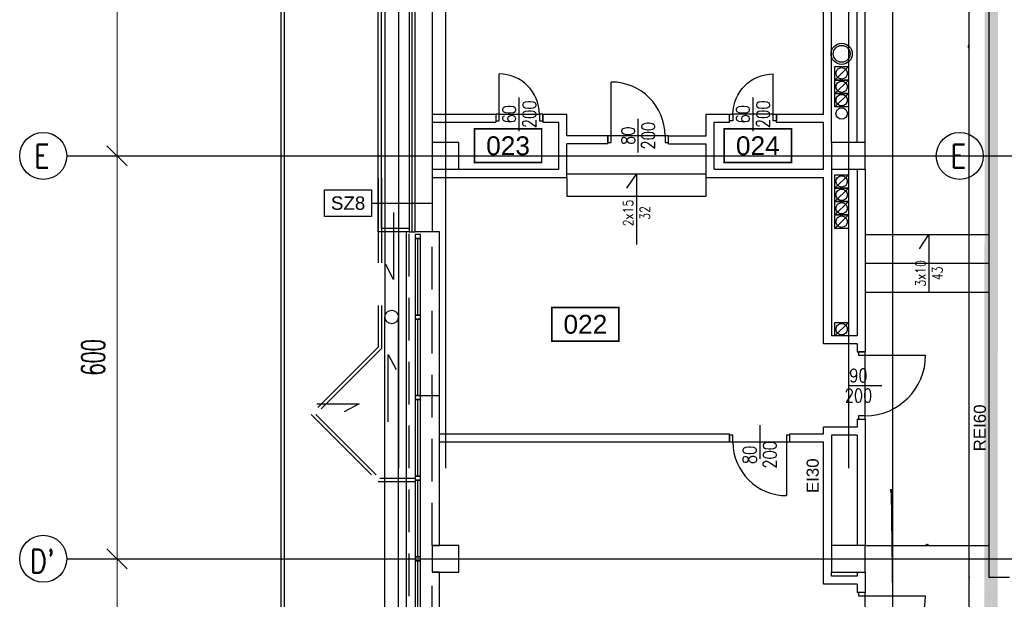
# Model space of a CAD drawing. Header units: centimetres. Extents: x -228435 to 46820, y -89367 to 152985.
# Tile 17 of 252: x -77480 to -62818, y 46396 to 55028. Entities that reach past the tile are written whole.
import ezdxf
from ezdxf.enums import TextEntityAlignment as Align

# ---------------------------------------------------------------- set-up
doc = ezdxf.new("R2010")
doc.units = ezdxf.units.CM
doc.header["$LTSCALE"] = 50
doc.header["$PDMODE"] = 35
doc.header["$PDSIZE"] = 0.1
for name, pattern in [('Kondygnacja  -0_5$0$DIVIDE', [31.75, 12.7, -6.35, 0, -6.35, 0, -6.35]), ('Kondygnacja  -0_5$0$DOT2', [3.175, 0, -3.175]), ('Kondygnacja  -0_5$0$HIDDEN', [9.525, 6.35, -3.175]), ('Osie rzutów$0$DASHDOT2', [12.7, 6.35, -3.175, 0, -3.175])]:
    doc.linetypes.add(name, pattern=pattern)
doc.layers.get('0').update_dxf_attribs({"color": 8})
doc.layers.get('DEFPOINTS').update_dxf_attribs({"color": 8})
for name, color, linetype in [('bgde_wymiary tłumik VAV', 7, 'Continuous'), ('Kondygnacja  -0_5$0$ARCH_ETAPOWANIE', 8, 'Kondygnacja  -0_5$0$DIVIDE'), ('Kondygnacja  -0_5$0$ARCH_INFO_ETYK_DRZWI_IST', 8, 'Continuous'), ('Kondygnacja  -0_5$0$ARCH_INFO_ODPORNOŚĆ OGNIOWA', 8, 'Continuous'), ('Kondygnacja  -0_5$0$ARCH_INFO_OPISY_PRZEGRODY_IST', 8, 'Continuous'), ('Kondygnacja  -0_5$0$ARCH_INFO_SCHODY_IST', 8, 'Continuous'), ('Kondygnacja  -0_5$0$ARCH_MUROWANE_IST', 8, 'Continuous'), ('Kondygnacja  -0_5$0$ARCH_NIEWIDOK_IST', 8, 'Kondygnacja  -0_5$0$HIDDEN'), ('Kondygnacja  -0_5$0$ARCH_OCIEPLENIE_IST', 8, 'Continuous'), ('Kondygnacja  -0_5$0$ARCH_OTWORY_WENTYLACJA_IST', 8, 'Continuous'), ('Kondygnacja  -0_5$0$ARCH_PRZEKROJOWE_IST', 8, 'Continuous'), ('Kondygnacja  -0_5$0$ARCH_WIDOK_IST', 8, 'Continuous'), ('Kondygnacja  -0_5$0$ARCH_WYBURZENIA', 8, 'Kondygnacja  -0_5$0$DOT2'), ('Kondygnacja  -0_5$0$ARCH_ŚLUSARKA_DRZWI_IST', 8, 'Continuous'), ('Kondygnacja  -0_5$0$ARCH_ŚLUSARKA_OKNA_IST', 8, 'Continuous'), ('Kondygnacja  -0_5$0$ARCH_ŻELBET_IST', 8, 'Continuous'), ('Osie rzutów$0$ARCH_INFO_OSIE_IST', 8, 'Osie rzutów$0$DASHDOT2'), ('Osie rzutów$0$ARCH_INFO_OSIE_OPISY_IST', 8, 'Continuous'), ('Pomieszczenia -05$0$ARCH_INFO_AREA_ETYKIETY_200', 8, 'Continuous')]:
    doc.layers.add(name, color=color, linetype=linetype)
doc.layers.add('Kondygnacja  -0_5$0$ARCH_INFO_WYMIARY', color=8, linetype='Continuous', lineweight=9)
doc.layers.add('Osie rzutów$0$ARCH_INFO_WYMIARY', color=8, linetype='Continuous', lineweight=9)
doc.styles.add('Kondygnacja  -0_5$0$Arial', font='ARIAL.TTF')
doc.styles.add('Kondygnacja  -0_5$0$Romans', font='Romans.shx', dxfattribs={"width": 0.7})
doc.styles.add('Kondygnacja  -0_5$0$ROMANS-50-CM', font='romans.shx', dxfattribs={"width": 0.8, "height": 10})
doc.styles.add('Osie rzutów$0$ROMANS-250-CM', font='romans.shx', dxfattribs={"width": 0.8, "height": 50})
doc.styles.add('Osie rzutów$0$wymiary_cuprum', font='Romans.shx', dxfattribs={"width": 0.6})
doc.styles.add('Pomieszczenia -05$0$Arial', font='ARIAL.TTF')
doc.dimstyles.new('Kondygnacja  -0_5$0$Wymiary 1-100', dxfattribs={"dimtxt": 12, "dimasz": 10, "dimexe": 5, "dimexo": 0, "dimgap": 4, "dimtad": 1, "dimrnd": 0.5, "dimzin": 12, "dimdsep": 46, "dimtxsty": 'Kondygnacja  -0_5$0$Romans', "dimblk": 'Kondygnacja  -0_5$0$_Oblique', "dimcen": 10, "dimdle": 10, "dimclrt": 55, "dimazin": 0, "dimtfac": 1, "dimtmove": 1, "dimatfit": 3, "dimfxl": 0, "dimtolj": 1, "dimtzin": 0, "dimarcsym": 0})
doc.dimstyles.new('Osie rzutów$0$ARCH_ CT', dxfattribs={"dimtxt": 20, "dimasz": 20, "dimexe": 12, "dimexo": 20, "dimgap": 5, "dimtad": 1, "dimdec": 1, "dimrnd": 0.5, "dimzin": 9, "dimdsep": 46, "dimtxsty": 'Osie rzutów$0$wymiary_cuprum', "dimblk": 'Osie rzutów$0$_Oblique', "dimcen": 8, "dimdle": 12, "dimclrd": 256, "dimclre": 256, "dimclrt": 55, "dimadec": 1, "dimazin": 0, "dimtfac": 1, "dimtdec": 1, "dimtmove": 1, "dimatfit": 2, "dimldrblk": 'Osie rzutów$0$_Dot', "dimfxl": 0, "dimtolj": 1, "dimtzin": 0, "dimlwd": -1, "dimlwe": -1, "dimarcsym": 0})

# ---------------------------------------------------------------- blocks, each defined once
blk = doc.blocks.new('Osie rzutów$0$_Oblique')
at = {"color": 0, "linetype": 'ByBlock', "lineweight": -2}
blk.add_line((-0.5, -0.5), (0.5, 0.5), dxfattribs=at)
blk = doc.blocks.new('*D318')
at = {"layer": 'DEFPOINTS', "color": 0}
for p in [(4545, 9800), (4511, 9200), (4545, 9200)]:
    blk.add_point(p, dxfattribs=at)
at = {"layer": 'Osie rzutów$0$ARCH_INFO_WYMIARY'}
for p, q in [((4530, 9800), (4503, 9800)), ((4511, 9808), (4511, 9192)), ((4530, 9200), (4503, 9200))]:
    blk.add_line(p, q, dxfattribs=at)
at = {"layer": 'Osie rzutów$0$ARCH_INFO_WYMIARY', "xscale": 30, "yscale": 30, "zscale": 30}
for p, rotation in [((4511, 9800), 90), ((4511, 9200), 270)]:
    blk.add_blockref('Osie rzutów$0$_Oblique', p, dxfattribs=dict(at, rotation=rotation))
at = {"layer": 'Osie rzutów$0$ARCH_INFO_WYMIARY', "color": 55, "insert": (4475.5, 9500), "char_height": 35, "attachment_point": 5, "rotation": 90, "style": 'Osie rzutów$0$wymiary_cuprum'}
blk.add_mtext('\\A1;600', dxfattribs=at)
blk = doc.blocks.new('Osie rzutów$0$_Dot')
at = {"color": 0, "linetype": 'ByBlock', "lineweight": -2}
blk.add_line((-0.5, 0), (-1, 0), dxfattribs=at)
at = {"color": 0, "linetype": 'ByBlock', "const_width": 0.5}
blk.add_lwpolyline([(-0.25, 0, 1), (0.25, 0, 1)], format="xyb", close=True, dxfattribs=at)
blk = doc.blocks.new('*D319')
at = {"layer": 'DEFPOINTS', "color": 0}
for p in [(4545, 9200), (4511, 8600), (4545, 8600)]:
    blk.add_point(p, dxfattribs=at)
at = {"layer": 'Osie rzutów$0$ARCH_INFO_WYMIARY'}
for p, q in [((4511, 9208), (4511, 8592)), ((4530, 9200), (4503, 9200)), ((4530, 8600), (4503, 8600))]:
    blk.add_line(p, q, dxfattribs=at)
at = {"layer": 'Osie rzutów$0$ARCH_INFO_WYMIARY', "xscale": 30, "yscale": 30, "zscale": 30}
for p, rotation in [((4511, 9200), 90), ((4511, 8600), 270)]:
    blk.add_blockref('Osie rzutów$0$_Oblique', p, dxfattribs=dict(at, rotation=rotation))
at = {"layer": 'Osie rzutów$0$ARCH_INFO_WYMIARY', "color": 55, "insert": (4475.5, 8900), "char_height": 35, "attachment_point": 5, "rotation": 90, "style": 'Osie rzutów$0$wymiary_cuprum'}
blk.add_mtext('\\A1;600', dxfattribs=at)
blk = doc.blocks.new('*D326')
at = {"layer": 'DEFPOINTS', "color": 0}
for p in [(4545, 10400), (4511, 9800), (4545, 9800)]:
    blk.add_point(p, dxfattribs=at)
at = {"layer": 'Osie rzutów$0$ARCH_INFO_WYMIARY'}
for p, q in [((4530, 10400), (4503, 10400)), ((4511, 10408), (4511, 9792)), ((4530, 9800), (4503, 9800))]:
    blk.add_line(p, q, dxfattribs=at)
at = {"layer": 'Osie rzutów$0$ARCH_INFO_WYMIARY', "xscale": 30, "yscale": 30, "zscale": 30}
for p, rotation in [((4511, 10400), 90), ((4511, 9800), 270)]:
    blk.add_blockref('Osie rzutów$0$_Oblique', p, dxfattribs=dict(at, rotation=rotation))
at = {"layer": 'Osie rzutów$0$ARCH_INFO_WYMIARY', "color": 55, "insert": (4475.5, 10100), "char_height": 35, "attachment_point": 5, "rotation": 90, "style": 'Osie rzutów$0$wymiary_cuprum'}
blk.add_mtext('\\A1;600', dxfattribs=at)
blk = doc.blocks.new('Kondygnacja  -0_5$0$_Oblique')
at = {"color": 0, "linetype": 'ByBlock', "lineweight": -2}
blk.add_line((-0.5, -0.5), (0.5, 0.5), dxfattribs=at)
blk = doc.blocks.new('*D96')
at = {"layer": 'DEFPOINTS', "color": 0}
for p in [(-64890, 48040), (-63050, 48040), (-63050, 47200)]:
    blk.add_point(p, dxfattribs=at)
at = {"layer": 'Kondygnacja  -0_5$0$ARCH_INFO_WYMIARY', "color": 0, "lineweight": -2}
for p, q in [((-64900, 47200), (-63040, 47200)), ((-64890, 47208), (-64890, 47195)), ((-63050, 47208), (-63050, 47195))]:
    blk.add_line(p, q, dxfattribs=at)
at = {"layer": 'Kondygnacja  -0_5$0$ARCH_INFO_WYMIARY', "color": 0, "lineweight": -2, "xscale": 10, "yscale": 10, "zscale": 10, "rotation": 180}
blk.add_blockref('Kondygnacja  -0_5$0$_Oblique', (-64890, 47200), dxfattribs=at)
at = {"layer": 'Kondygnacja  -0_5$0$ARCH_INFO_WYMIARY', "color": 0, "lineweight": -2, "xscale": 10, "yscale": 10, "zscale": 10}
blk.add_blockref('Kondygnacja  -0_5$0$_Oblique', (-63050, 47200), dxfattribs=at)
at = {"layer": 'Kondygnacja  -0_5$0$ARCH_INFO_WYMIARY', "color": 55, "insert": (-63970, 47210), "char_height": 12, "attachment_point": 5, "style": 'Kondygnacja  -0_5$0$Romans'}
blk.add_mtext('\\A1;1840', dxfattribs=at)
blk = doc.blocks.new('*D151')
at = {"layer": 'DEFPOINTS', "color": 0}
for p in [(-64890, 62540), (-64476, 62540), (-64890, 30370)]:
    blk.add_point(p, dxfattribs=at)
at = {"layer": 'Kondygnacja  -0_5$0$ARCH_INFO_WYMIARY', "color": 0, "lineweight": -2}
for p, q in [((-64484, 62540), (-64471, 62540)), ((-64476, 30360), (-64476, 62550)), ((-64496, 47990), (-64496, 48036)), ((-64476, 46455), (-64496, 47990)), ((-64484, 30370), (-64471, 30370))]:
    blk.add_line(p, q, dxfattribs=at)
at = {"layer": 'Kondygnacja  -0_5$0$ARCH_INFO_WYMIARY', "color": 0, "lineweight": -2, "xscale": 10, "yscale": 10, "zscale": 10}
for p, rotation in [((-64476, 62540), 90), ((-64476, 30370), 270)]:
    blk.add_blockref('Kondygnacja  -0_5$0$_Oblique', p, dxfattribs=dict(at, rotation=rotation))
at = {"layer": 'Kondygnacja  -0_5$0$ARCH_INFO_WYMIARY', "color": 55, "insert": (-64506, 48013), "char_height": 12, "attachment_point": 5, "rotation": 90, "style": 'Kondygnacja  -0_5$0$Romans'}
blk.add_mtext('\\A1;32170', dxfattribs=at)
blk = doc.blocks.new('*D171')
at = {"layer": 'DEFPOINTS', "color": 0}
for p in [(-63339, 46720), (-63050, 46720), (-63050, 45480)]:
    blk.add_point(p, dxfattribs=at)
at = {"layer": 'Kondygnacja  -0_5$0$ARCH_INFO_WYMIARY', "color": 0, "lineweight": -2}
for p, q in [((-63331, 46720), (-63344, 46720)), ((-63339, 45470), (-63339, 46730)), ((-63331, 45480), (-63344, 45480))]:
    blk.add_line(p, q, dxfattribs=at)
at = {"layer": 'Kondygnacja  -0_5$0$ARCH_INFO_WYMIARY', "color": 0, "lineweight": -2, "xscale": 10, "yscale": 10, "zscale": 10}
for p, rotation in [((-63339, 46720), 90), ((-63339, 45480), 270)]:
    blk.add_blockref('Kondygnacja  -0_5$0$_Oblique', p, dxfattribs=dict(at, rotation=rotation))
at = {"layer": 'Kondygnacja  -0_5$0$ARCH_INFO_WYMIARY', "color": 55, "insert": (-63349, 46100), "char_height": 12, "attachment_point": 5, "rotation": 90, "style": 'Kondygnacja  -0_5$0$Romans'}
blk.add_mtext('\\A1;1240', dxfattribs=at)
blk = doc.blocks.new('*D172')
at = {"layer": 'DEFPOINTS', "color": 0}
for p in [(-63339, 62540), (-63050, 62540), (-63050, 46720)]:
    blk.add_point(p, dxfattribs=at)
at = {"layer": 'Kondygnacja  -0_5$0$ARCH_INFO_WYMIARY', "color": 0, "lineweight": -2}
for p, q in [((-63331, 62540), (-63344, 62540)), ((-63339, 46710), (-63339, 62550)), ((-63331, 46720), (-63344, 46720))]:
    blk.add_line(p, q, dxfattribs=at)
at = {"layer": 'Kondygnacja  -0_5$0$ARCH_INFO_WYMIARY', "color": 0, "lineweight": -2, "xscale": 10, "yscale": 10, "zscale": 10}
for p, rotation in [((-63339, 62540), 90), ((-63339, 46720), 270)]:
    blk.add_blockref('Kondygnacja  -0_5$0$_Oblique', p, dxfattribs=dict(at, rotation=rotation))
at = {"layer": 'Kondygnacja  -0_5$0$ARCH_INFO_WYMIARY', "color": 55, "insert": (-63349, 54630), "char_height": 12, "attachment_point": 5, "rotation": 90, "style": 'Kondygnacja  -0_5$0$Romans'}
blk.add_mtext('\\A1;15820', dxfattribs=at)
blk = doc.blocks.new('Kondygnacja  -0_5$0$DRZWI80')
blk.add_line((-40, 0), (-40, 80))
at = {"lineweight": -3}
for p, q in [((0, -25), (0, 25)), ((40, 0), (-40, 0))]:
    blk.add_line(p, q, dxfattribs=at)
for points in [[(-45, -10), (-40, -10), (-40, 0), (-45, 0)], [(40, -10), (45, -10), (45, 0), (40, 0)]]:
    blk.add_lwpolyline(points, close=True, dxfattribs=at)
blk.add_arc((-40, 0), 80, 0, 90, dxfattribs=at)
blk = doc.blocks.new('Kondygnacja  -0_5$0$DRZWI60')
at = {"color": 0}
blk.add_line((-30, 0), (-30, 60), dxfattribs=at)
at = {"color": 0, "lineweight": -3}
for p, q in [((0, -25), (0, 25)), ((-30, 0), (30, 0))]:
    blk.add_line(p, q, dxfattribs=at)
for points in [[(-35, -10), (-30, -10), (-30, 0), (-35, 0)], [(30, -10), (35, -10), (35, 0), (30, 0)]]:
    blk.add_lwpolyline(points, close=True, dxfattribs=at)
blk.add_arc((-30, 0), 60, 0, 90, dxfattribs=at)
blk = doc.blocks.new('Kondygnacja  -0_5$0$DRZWI90')
blk.add_line((-45, 0), (-45, 90))
at = {"lineweight": -3}
for p, q in [((0, -25), (0, 25)), ((45, 0), (-45, 0))]:
    blk.add_line(p, q, dxfattribs=at)
for points in [[(-50, -10), (-45, -10), (-45, 0), (-50, 0)], [(45, -10), (50, -10), (50, 0), (45, 0)]]:
    blk.add_lwpolyline(points, close=True, dxfattribs=at)
blk.add_arc((-45, 0), 90, 0, 90, dxfattribs=at)
blk = doc.blocks.new('Pomieszczenia -05$0$etykieta_numer')
at = {"color": 0, "linetype": 'ByBlock', "const_width": 2.44}
blk.add_lwpolyline([(-50, -50), (-50, 0), (50, 0), (50, -50)], close=True, dxfattribs=at)
at = {"color": 0, "linetype": 'ByBlock', "style": 'Pomieszczenia -05$0$Arial'}
blk.add_attdef('AECAREA:NUMBER', text='', height=28, dxfattribs=at).set_placement((0, -25), align=Align.MIDDLE)
blk = doc.blocks.new('A$C093B0ABC')
at = {"layer": 'Osie rzutów$0$ARCH_INFO_OSIE_OPISY_IST'}
blk.add_circle((765.8, 4800), 35, dxfattribs=at)
at = {"layer": 'Osie rzutów$0$ARCH_INFO_OSIE_OPISY_IST', "style": 'Osie rzutów$0$ROMANS-250-CM', "width": 0.8}
blk.add_text('E', height=35, dxfattribs=at).set_placement((752.4, 4782.2))
blk = doc.blocks.new('Osie rzutów')
at = {"layer": 'Osie rzutów$0$ARCH_INFO_OSIE_IST', "ltscale": 10}
for p, q in [((4930, 12510), (4930, 4623.26)), ((5000, 12510), (5000, 4512.32)), ((5600, 12510), (5600, 4512.32)), ((4436.04, 9800), (15156.54, 9800)), ((4436.04, 9200), (15156.54, 9200))]:
    blk.add_line(p, q, dxfattribs=at)
at = {"layer": 'Osie rzutów$0$ARCH_INFO_OSIE_OPISY_IST'}
for centre in [(4401.04, 9800), (4401.04, 9200)]:
    blk.add_circle(centre, 35, dxfattribs=at)
at = {"layer": 'Osie rzutów$0$ARCH_INFO_OSIE_OPISY_IST', "style": 'Osie rzutów$0$ROMANS-250-CM', "width": 0.8}
for s, p in [('E', (4387.59, 9782.21)), ("D'", (4381.22, 9178.95))]:
    blk.add_text(s, height=35, dxfattribs=at).set_placement(p)
at = {"layer": 'Osie rzutów$0$ARCH_INFO_WYMIARY'}
for base, p1, p2, picture, middle in [((4511.04, 9800), (4544.98, 10400), (4544.98, 9800), '*D326', (4475.54, 10100)), ((4511.04, 9200), (4544.98, 9800), (4544.98, 9200), '*D318', (4475.54, 9500)), ((4511.04, 8600), (4544.98, 9200), (4544.98, 8600), '*D319', (4475.54, 8900))]:
    dim = blk.add_linear_dim(base=base, p1=p1, p2=p2, angle=270, dimstyle='Osie rzutów$0$ARCH_ CT', override={"dimtxt": 35, "dimasz": 30, "dimexe": 8, "dimexo": 15, "dimgap": 18, "dimdle": 8}, dxfattribs=at)
    dim.commit()
    dim.dimension.update_dxf_attribs({"geometry": picture, "text_midpoint": middle})

msp = doc.modelspace()

# ---------------------------------------------------------------- linework, layer by layer
at = {"layer": 'Kondygnacja  -0_5$0$ARCH_ETAPOWANIE', "ltscale": 10, "const_width": 200, "elevation": 3000}
msp.add_lwpolyline([(-71680, -5690), (-71680, 9430), (-65010, 9430), (-65010, 10860), (-63050, 10860), (-62990, 77200), (-59020, 77200), (-59020, 89588.736), (-59420, 89588.736), (-59420.034, 102625.822), (-71890, 102620.19), (-71890, 102620.19), (-32748.04, 102637.868)], dxfattribs=at)
at = {"layer": 'Kondygnacja  -0_5$0$ARCH_INFO_OPISY_PRZEGRODY_IST'}
msp.add_lwpolyline([(-72239.107, 52295.597), (-72239.107, 52095.597), (-72939.107, 52095.597), (-72939.107, 52495.597), (-72239.107, 52495.597), (-72239.107, 52295.597), (-71340, 52295.597)], dxfattribs=at)
at = {"layer": 'Kondygnacja  -0_5$0$ARCH_INFO_SCHODY_IST'}
for points in [[(-68436.772, 52516.913), (-68295, 52730), (-68295, 51680)], [(-64081.772, 51616.913), (-63940, 51830), (-63940, 50970)]]:
    msp.add_lwpolyline(points, dxfattribs=at)
at = {"layer": 'Kondygnacja  -0_5$0$ARCH_MUROWANE_IST', "ltscale": 4}
for p, q in [((-63050, 62540), (-63050, 46720)), ((-65510, 53620), (-65510, 58800)), ((-65390, 53200), (-65390, 58800)), ((-65010, 53200), (-65010, 58800)), ((-64890, 53200), (-64890, 58800)), ((-71340, 53620), (-70390, 53620)), ((-70390, 53620), (-70390, 53500)), ((-69690, 53620), (-69330, 53620)), ((-69690, 53620), (-69690, 53500)), ((-69330, 53300), (-69330, 53620)), ((-67260, 53300), (-67260, 53620)), ((-67260, 53620), (-66910, 53620)), ((-66910, 53500), (-66910, 53620)), ((-66210, 53620), (-65510, 53620)), ((-66210, 53500), (-66210, 53620)), ((-71340, 53500), (-70390, 53500)), ((-69690, 53500), (-69450, 53500)), ((-69450, 52800), (-69450, 53500)), ((-67140, 52800), (-67140, 53500)), ((-67140, 53500), (-66910, 53500)), ((-66210, 53500), (-65510, 53500)), ((-65510, 52800), (-65510, 53500)), ((-68720, 53300), (-69330, 53300)), ((-68720, 53180), (-68720, 53300)), ((-67820, 53180), (-67820, 53300)), ((-67820, 53300), (-67260, 53300)), ((-69330, 52680), (-69330, 53180)), ((-68720, 53180), (-69330, 53180)), ((-67820, 53180), (-67260, 53180)), ((-67260, 52680), (-67260, 53180)), ((-70940, 52800), (-69450, 52800)), ((-67140, 52800), (-65510, 52800)), ((-65390, 52800), (-65390, 50320)), ((-65010, 52800), (-65010, 50320)), ((-64890, 52800), (-64890, 50080)), ((-71340, 52680), (-69330, 52680)), ((-71291.428, 52680), (-69330, 52680)), ((-67260, 52680), (-65510, 52680)), ((-65510, 50200), (-65510, 52680)), ((-65010, 50320), (-65390, 50320)), ((-65010, 50200), (-65510, 50200)), ((-65010, 50200), (-65010, 50080)), ((-65010, 50080), (-64890, 50080)), ((-71510, 49430), (-71230, 49430)), ((-65010, 49080), (-65010, 48960)), ((-65010, 49080), (-64890, 49080)), ((-64890, 49080), (-64890, 47200)), ((-71230, 48860), (-66910, 48860)), ((-66910, 48740), (-66910, 48860)), ((-66010, 48860), (-65510, 48860)), ((-66010, 48740), (-66010, 48860)), ((-65510, 48860), (-65510, 48960)), ((-65010, 48960), (-65510, 48960)), ((-65390, 48840), (-65390, 47200)), ((-65010, 48840), (-65390, 48840)), ((-65010, 48840), (-65010, 47200)), ((-71230, 48740), (-66910, 48740)), ((-66010, 48740), (-65510, 48740)), ((-65510, 46620), (-65510, 48740)), ((-65390, 46740), (-65390, 46800)), ((-65010, 46800), (-65010, 46740)), ((-64890, 46800), (-64890, 46500)), ((-64890, 46800), (-64890, 46500)), ((-65010, 46740), (-65390, 46740)), ((-62740, 46720), (-63050, 46720)), ((-65010, 46620), (-65510, 46620)), ((-65010, 46620), (-65010, 46500)), ((-64890, 46500), (-65010, 46500))]:
    msp.add_line(p, q, dxfattribs=at)
msp.add_lwpolyline([(-71590, 60200), (-71340, 60200), (-71340, 51868.29), (-71590, 51868.29)], close=True, dxfattribs=at)
at = {"layer": 'Kondygnacja  -0_5$0$ARCH_NIEWIDOK_IST', "ltscale": 2}
for p, q in [((-71680, 11200), (-71680, 51868.29)), ((-71340, 47200), (-71340, 51868.29)), ((-71340, 41200), (-71340, 46800))]:
    msp.add_line(p, q, dxfattribs=at)
at = {"layer": 'Kondygnacja  -0_5$0$ARCH_NIEWIDOK_IST', "ltscale": 4}
for points in [[(-72139.986, 52675), (-72140.002, 50150), (-73140.002, 49150), (-72140.002, 48150), (-71590, 48150)], [(-72089.986, 52675), (-72090.002, 50129.289), (-73069.291, 49150), (-72119.291, 48200), (-71590, 48200)]]:
    msp.add_lwpolyline(points, dxfattribs=at)
at = {"layer": 'Kondygnacja  -0_5$0$ARCH_OCIEPLENIE_IST'}
msp.add_line((-71635, 51868.29), (-71635, 60200), dxfattribs=at)
at = {"layer": 'Kondygnacja  -0_5$0$ARCH_OTWORY_WENTYLACJA_IST'}
for p, q in [((-65140, 54330), (-65340, 54130)), ((-65140, 54130), (-65340, 53930)), ((-65140, 53930), (-65340, 53730)), ((-65140, 52720), (-65340, 52520)), ((-65140, 52520), (-65340, 52320)), ((-65140, 52320), (-65340, 52120)), ((-65140, 52120), (-65340, 51920)), ((-65140, 50520), (-65340, 50320))]:
    msp.add_line(p, q, dxfattribs=at)
for points in [[(-65140, 54130), (-65340, 54130), (-65340, 54330), (-65140, 54330)], [(-65140, 53930), (-65340, 53930), (-65340, 54130), (-65140, 54130)], [(-65140, 53730), (-65340, 53730), (-65340, 53930), (-65140, 53930)], [(-65140, 52520), (-65340, 52520), (-65340, 52720), (-65140, 52720)], [(-65140, 52320), (-65340, 52320), (-65340, 52520), (-65140, 52520)], [(-65140, 52120), (-65340, 52120), (-65340, 52320), (-65140, 52320)], [(-65140, 51920), (-65340, 51920), (-65340, 52120), (-65140, 52120)], [(-65140, 50320), (-65340, 50320), (-65340, 50520), (-65140, 50520)]]:
    msp.add_lwpolyline(points, close=True, dxfattribs=at)
for centre, radius in [((-65240, 54520), 157.5), ((-65240, 54520), 125), ((-65240, 54230), 85), ((-65240, 54030), 85), ((-65240, 53830), 85), ((-65240, 52620), 85), ((-65240, 52420), 85), ((-65240, 52220), 85), ((-65240, 52020), 85), ((-65240, 50420), 85)]:
    msp.add_circle(centre, radius, dxfattribs=at)
at = {"layer": 'Kondygnacja  -0_5$0$ARCH_PRZEKROJOWE_IST', "ltscale": 4}
for p, q in [((-71840, 68850), (-71840, 50600)), ((-72040, 68650), (-72040, 50600)), ((-72140, 51868.29), (-72140, 60200)), ((-72090, 51918.29), (-72090, 60150)), ((-71680, 51918.29), (-72090, 51918.29)), ((-71680, 51868.29), (-72140, 51868.29))]:
    msp.add_line(p, q, dxfattribs=at)
msp.add_lwpolyline([(-71590, 60200), (-71680, 60200), (-71680, 51868.29), (-71590, 51868.29)], dxfattribs=at)
msp.add_circle((-65240, 53630), 85, dxfattribs=at)
at = {"layer": 'Kondygnacja  -0_5$0$ARCH_WIDOK_IST'}
for p, q in [((-73540, 67150), (-73540, 10780)), ((-73590, 67100), (-73590, 10680)), ((-67260, 52730), (-69330, 52730)), ((-71913.799, 52158.315), (-71913.799, 51158.315)), ((-71680, 51868.29), (-71720, 51868.29)), ((-64890, 51830), (-63050, 51830)), ((-71913.799, 51158.315), (-72029.947, 51383.196)), ((-64890, 51400), (-63050, 51400)), ((-64890, 50970), (-63050, 50970)), ((-72040, 10780), (-72040, 50600)), ((-71840, 10776.088), (-71840, 50600)), ((-71991.354, 49041.685), (-71991.354, 50041.685)), ((-71991.354, 50041.685), (-71875.205, 49816.804)), ((-73054.905, 49305.553), (-72424.668, 49305.553)), ((-72424.668, 49305.553), (-72649.549, 49189.405))]:
    msp.add_line(p, q, dxfattribs=at)
for points in [[(-69330, 52680), (-69330, 52400), (-67260, 52400), (-67260, 52680)], [(-71680, 11200), (-71720, 11200), (-71720, 51868.29)], [(-71340, 47200), (-71230, 47200), (-71230, 51868.29), (-71340, 51868.29)], [(-71340, 41200), (-71230, 41200), (-71230, 46800), (-71340, 46800)]]:
    msp.add_lwpolyline(points, dxfattribs=at)
msp.add_circle((-71940, 50600), 100, dxfattribs=at)
at = {"layer": 'Kondygnacja  -0_5$0$ARCH_WYBURZENIA', "ltscale": 6}
msp.add_lwpolyline([(-62740, 46720), (-62740, 46480), (-63050, 46480), (-63050, 46720)], close=True, dxfattribs=at)
at = {"layer": 'Kondygnacja  -0_5$0$ARCH_ŚLUSARKA_OKNA_IST'}
for p, q in [((-71550, 50630), (-71550, 51770)), ((-71550, 49430), (-71550, 50570)), ((-71550, 48230), (-71550, 49370)), ((-71550, 47030), (-71550, 48170)), ((-71550, 45830), (-71550, 46970))]:
    msp.add_line(p, q, dxfattribs=at)
for points in [[(-71510, 51770), (-71510, 51830), (-71590, 51830), (-71590, 51770)], [(-71510, 50630), (-71510, 51770), (-71590, 51770), (-71590, 50630)], [(-71510, 50570), (-71510, 50630), (-71590, 50630), (-71590, 50570)], [(-71510, 49430), (-71510, 50570), (-71590, 50570), (-71590, 49430)], [(-71510, 49370), (-71510, 49430), (-71590, 49430), (-71590, 49370)], [(-71510, 48230), (-71510, 49370), (-71590, 49370), (-71590, 48230)], [(-71510, 48170), (-71510, 48230), (-71590, 48230), (-71590, 48170)], [(-71510, 47030), (-71510, 48170), (-71590, 48170), (-71590, 47030)], [(-71510, 46970), (-71510, 47030), (-71590, 47030), (-71590, 46970)], [(-71510, 45830), (-71510, 46970), (-71590, 46970), (-71590, 45830)]]:
    msp.add_lwpolyline(points, close=True, dxfattribs=at)
at = {"layer": 'Kondygnacja  -0_5$0$ARCH_ŻELBET_IST', "ltscale": 4}
for points in [[(-71340, 52800), (-70940, 52800), (-70940, 53200), (-71340, 53200)], [(-65390, 52800), (-64890, 52800), (-64890, 53200), (-65390, 53200)], [(-65390, 52800), (-64890, 52800), (-64890, 53200), (-65390, 53200)], [(-71340, 46800), (-70940, 46800), (-70940, 47200), (-71340, 47200)], [(-65390, 46800), (-64890, 46800), (-64890, 47200), (-65390, 47200)], [(-65390, 46800), (-64890, 46800), (-64890, 47200), (-65390, 47200)]]:
    msp.add_lwpolyline(points, close=True, dxfattribs=at)

# ---------------------------------------------------------------- block references
at = {"layer": 'bgde_wymiary tłumik VAV', "xscale": 10, "yscale": 10, "zscale": 10}
msp.add_blockref('A$C093B0ABC', (-71140, 5000), dxfattribs=at)
at = {"layer": 'Kondygnacja  -0_5$0$ARCH_ŚLUSARKA_DRZWI_IST', "yscale": 10, "zscale": 10}
for name, p, xscale in [('Kondygnacja  -0_5$0$DRZWI60', (-70040, 53620), 10), ('Kondygnacja  -0_5$0$DRZWI60', (-66560, 53620), -10), ('Kondygnacja  -0_5$0$DRZWI80', (-68270, 53300), 10)]:
    msp.add_blockref(name, p, dxfattribs=dict(at, xscale=xscale))
at = {"layer": 'Kondygnacja  -0_5$0$ARCH_ŚLUSARKA_DRZWI_IST', "xscale": 10, "yscale": 10, "zscale": 10}
for name, p, rotation in [('Kondygnacja  -0_5$0$DRZWI90', (-64890, 49580), 270), ('Kondygnacja  -0_5$0$DRZWI80', (-66460, 48740), 180), ('Kondygnacja  -0_5$0$DRZWI90', (-64890, 46000), 270)]:
    msp.add_blockref(name, p, dxfattribs=dict(at, rotation=rotation))
at = {"layer": 'Osie rzutów$0$ARCH_INFO_OSIE_OPISY_IST', "xscale": 10, "yscale": 10, "zscale": 10}
msp.add_blockref('Osie rzutów', (-121140, -45000), dxfattribs=at)
at = {"layer": 'Pomieszczenia -05$0$ARCH_INFO_AREA_ETYKIETY_200', "linetype": 'Continuous', "lineweight": -3, "xscale": 10, "yscale": 10, "zscale": 10}
for p, values in [((-70207.278, 53401.51), {'AECAREA:NUMBER': '023'}), ((-66488.112, 53401.51), {'AECAREA:NUMBER': '024'}), ((-69056.357, 50742.205), {'AECAREA:NUMBER': '022'})]:
    msp.add_blockref('Pomieszczenia -05$0$etykieta_numer', p, dxfattribs=at).add_auto_attribs(values)

# ---------------------------------------------------------------- texts
at = {"layer": 'Kondygnacja  -0_5$0$ARCH_INFO_ETYK_DRZWI_IST', "char_height": 200, "width": 100, "attachment_point": 5, "rotation": 90, "line_spacing_factor": 0.9, "style": 'Kondygnacja  -0_5$0$ROMANS-50-CM'}
for s, insert in [('60\\P200', (-70040, 53620)), ('60\\P200', (-66560, 53620)), ('80\\P200', (-68270, 53300)), ('80\\P200', (-66460, 48547.269))]:
    msp.add_mtext(s, dxfattribs=dict(at, insert=insert))
at = {"layer": 'Kondygnacja  -0_5$0$ARCH_INFO_ETYK_DRZWI_IST', "insert": (-64990, 49580), "char_height": 200, "width": 100, "attachment_point": 5, "line_spacing_factor": 0.9, "style": 'Kondygnacja  -0_5$0$ROMANS-50-CM'}
msp.add_mtext('90\\P200', dxfattribs=at)
at = {"layer": 'Kondygnacja  -0_5$0$ARCH_INFO_ODPORNOŚĆ OGNIOWA', "char_height": 180, "width": 533.32525, "attachment_point": 5, "rotation": 90, "style": 'Kondygnacja  -0_5$0$Arial'}
for s, insert in [('\\PREI60', (-63332.666, 48948.654)), ('\\PEI30', (-65820.54, 48236.401))]:
    msp.add_mtext(s, dxfattribs=dict(at, insert=insert))
at = {"layer": 'Kondygnacja  -0_5$0$ARCH_INFO_OPISY_PRZEGRODY_IST', "insert": (-72589.107, 52295.597), "char_height": 200, "width": 700, "attachment_point": 5, "style": 'Kondygnacja  -0_5$0$Arial'}
msp.add_mtext('SZ8', dxfattribs=at)
at = {"layer": 'Kondygnacja  -0_5$0$ARCH_INFO_SCHODY_IST', "char_height": 150, "width": 100, "attachment_point": 5, "rotation": 90, "style": 'Kondygnacja  -0_5$0$ROMANS-50-CM'}
for s, insert in [('2x15 32', (-68295, 52149.661)), ('3x10 43', (-63940, 51249.661))]:
    msp.add_mtext(s, dxfattribs=dict(at, insert=insert))

# ---------------------------------------------------------------- dimensions: what is measured, and where the dimension line sits
at = {"layer": 'Kondygnacja  -0_5$0$ARCH_INFO_WYMIARY'}
dim = msp.add_linear_dim(base=(-64476.423, 62540), p1=(-64890, 30370), p2=(-64890, 62540), angle=90, dimstyle='Kondygnacja  -0_5$0$Wymiary 1-100', dxfattribs=at)
dim.commit()
dim.dimension.update_dxf_attribs({"geometry": '*D151', "text_midpoint": (-64495.679, 47994.46), "dimtype": 160})
for base, p1, p2, picture, middle in [((-63338.705, 62540), (-63050, 46720), (-63050, 62540), '*D172', (-63348.705, 54630)), ((-63338.705, 46720), (-63050, 45480), (-63050, 46720), '*D171', (-63348.705, 46100))]:
    dim = msp.add_linear_dim(base=base, p1=p1, p2=p2, angle=90, dimstyle='Kondygnacja  -0_5$0$Wymiary 1-100', dxfattribs=at)
    dim.commit()
    dim.dimension.update_dxf_attribs({"geometry": picture, "text_midpoint": middle})
dim = msp.add_linear_dim(base=(-63050, 47199.691), p1=(-64890, 48040), p2=(-63050, 48040), dimstyle='Kondygnacja  -0_5$0$Wymiary 1-100', dxfattribs=at)
dim.commit()
dim.dimension.update_dxf_attribs({"geometry": '*D96', "text_midpoint": (-63970, 47209.691)})

doc.saveas('drawing.dxf')
